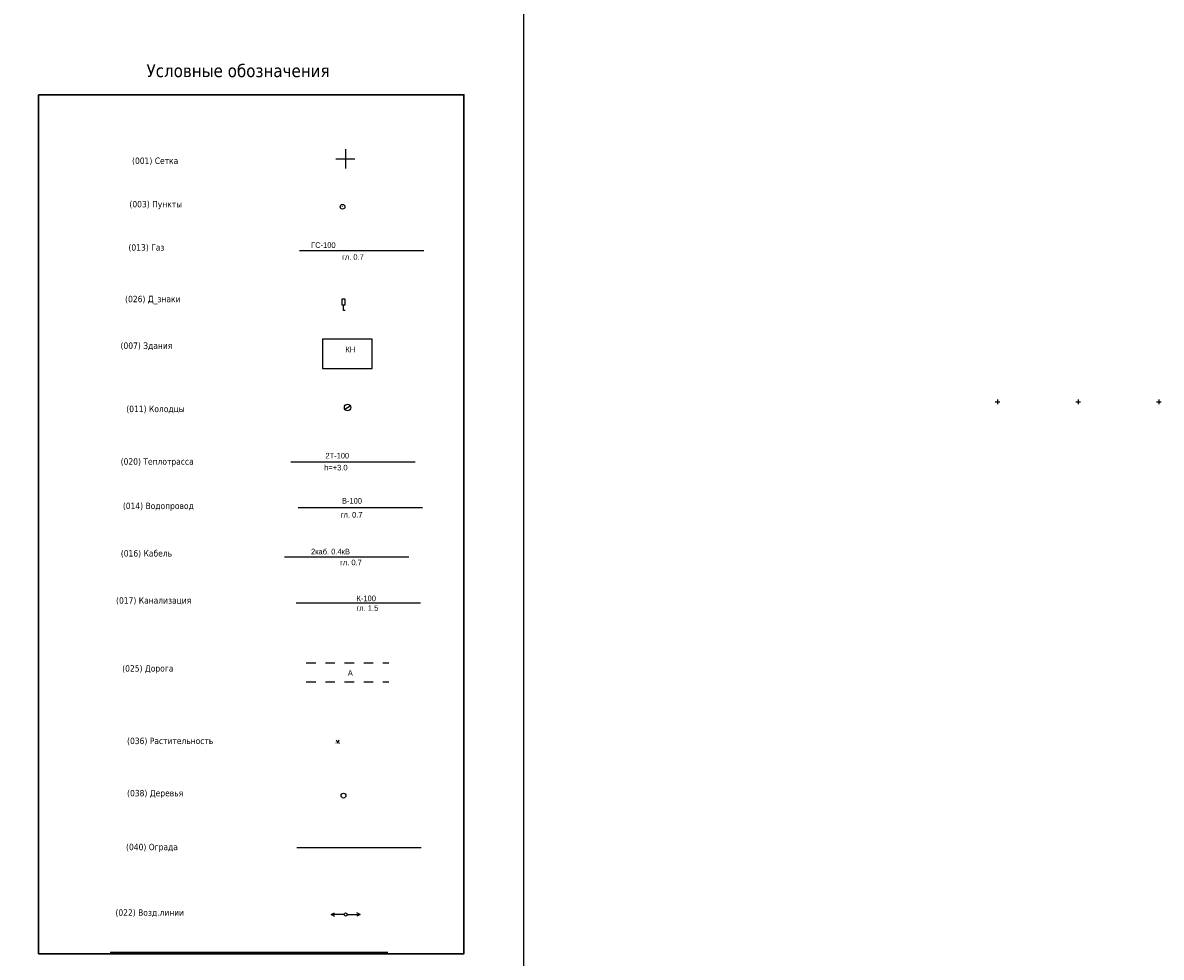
# Model space of a CAD drawing. Header units: metres. Extents: x 550378 to 551400, y 4595394 to 4596257.
# Tile 40 of 43: x 551222 to 551400, y 4595885 to 4596031. Entities that reach past the tile are written whole.
import ezdxf

# ---------------------------------------------------------------- set-up
doc = ezdxf.new("R2010")
doc.units = ezdxf.units.M
doc.linetypes.add('Д_ТРОТ_ТРУБА', pattern=[3, 1.5, -1.5])
for name, color, linetype in [('(001) Сетка', 92, 'Continuous'), ('(003) Пункты', 7, 'Continuous'), ('(007) Здания', 7, 'Continuous'), ('(011) Колодцы', 7, 'Continuous'), ('(013) Газ', 30, 'ИК_Газопровод -------г--------'), ('(014) Водопровод', 5, 'ИК_Водопровод -------в--------'), ('(016) Кабель', 1, 'Continuous'), ('(017) Канализация', 32, 'KANALIS_K_1'), ('(020) Теплотрасса', 7, 'ИК_Теплотраса -------т--------'), ('(022) Возд. Линии', 7, 'Continuous'), ('(025) Дорога', 7, 'Continuous'), ('(026) Д_знаки', 7, 'Continuous'), ('(036) Растительность', 7, 'Continuous'), ('(038) Деревья', 7, 'Continuous'), ('(040) Ограда', 7, 'Continuous'), ('(041) Текст', 7, 'Continuous'), ('C-ANNO-TABL-TTBL', 5, 'Continuous')]:
    doc.layers.add(name, color=color, linetype=linetype)
doc.styles.add('BM-431', font='txt')
doc.styles.add('D-431', font='txt')
doc.styles.add('P-131', font='txt')
doc.styles.add('S', font='txtwr', dxfattribs={"oblique": 15})
doc.styles.get("Standard").update_dxf_attribs({"font": 'simplex.shx'})
doc.linetypes.add('GAZ_VOZDUSH', pattern='A,1,-2,["~",Standard,S=3,R=0,X=-1.5,Y=-1.5],-1,10', length=14)
doc.linetypes.add('KANALIS_K', pattern='A,1,["<",Standard,S=1.8,R=0,X=-0.9,Y=-0.9],3,-1,["К",Standard,S=1.8,R=0,X=-0.9,Y=-0.9],-1,10', length=16)
doc.linetypes.add('KANALIS_K_1', pattern='A,1,[">",Standard,S=1.8,R=0,X=-0.9,Y=-0.9],3,-1,["К",Standard,S=1.8,R=0,X=-0.9,Y=-0.9],-1,10', length=16)
doc.linetypes.add('ИК_Водопровод -------в--------', pattern='A,9,-0.6,["В",Standard,S=1.2,R=0,X=0,Y=-0.6],-1.2', length=10.8)
doc.linetypes.add('ИК_Газопровод -------г--------', pattern='A,9,-0.6,["Г",Standard,S=1.2,R=0,X=0,Y=-0.6],-1.2', length=10.8)
doc.linetypes.add('ИК_Теплотраса -------т--------', pattern='A,9,-0.6,["Т",Standard,S=1.2,R=0,X=0,Y=-0.6],-1.2', length=10.8)
doc.linetypes.add('ИК_Э_КАБ_НН', pattern='A,8,-2,["<",Standard,S=1,R=0,X=0,Y=-0.5],8,[">",Standard,S=1,R=0,X=-0.5,Y=-0.5],-2', length=20)
doc.linetypes.add('ОГРАДА_V_ПРОВ', pattern='A,2.5,["v",Standard,S=1,R=0,X=0,Y=0],5,["v",Standard,S=1,R=180,X=0,Y=0],2.5', length=10)

# ---------------------------------------------------------------- blocks, each defined once
blk = doc.blocks.new('I01171')
blk.add_line((-0.722283, 0.697501), (0.702286, -0.69785))
blk.add_circle((0, 0), 1)
at = {"color": 4, "style": 'S', "oblique": 15}
blk.add_attdef('Z', (1.616431, -1.093486), '', height=2, dxfattribs=at)
blk = doc.blocks.new('I02063')
at = {"linetype": 'Continuous'}
blk.add_lwpolyline([(-0.5, 3.5), (-0.5, 1.8), (0.5, 1.8), (0.5, 3.5)], close=True, dxfattribs=at)
blk.add_lwpolyline([(0.5, 0), (0, 0), (0, 1.8)], dxfattribs=at)
at = {"color": 4, "style": 'S', "oblique": 15}
blk.add_attdef('Z', (1.280972, -0.066143), '', height=2, dxfattribs=at)
blk = doc.blocks.new('I04160')
for p, q in [((-0.5, 0), (-0.55, 0)), ((0.48, 0), (0.53, 0))]:
    blk.add_line(p, q)
blk.add_lwpolyline([(-0.5, 0.99), (0, 0), (0.51, 0.99)])
blk = doc.blocks.new('I00052')
blk.add_line((-0.02, -0.04), (0.02, 0.04))
blk.add_circle((0, 0), 0.75)
at = {"style": 'S', "oblique": 15}
blk.add_attdef('N', (-3.51, -0.9), '', height=2, dxfattribs=at)
at = {"color": 4, "style": 'S', "oblique": 15}
blk.add_attdef('Z', (1.06, -0.89), '', height=2, dxfattribs=at)
blk = doc.blocks.new('d')
at = {"layer": '(038) Деревья'}
blk.add_ellipse((0, 0), major_axis=(0.265, 0.265), ratio=1, start_param=5.497787, end_param=11.780972, dxfattribs=at)
blk = doc.blocks.new('S1')
at = {"layer": '(022) Возд. Линии'}
for p, q in [((-2, 0), (-1.5, 0.25)), ((-2, 0), (-1.5, -0.25)), ((0, 0), (-2, 0))]:
    blk.add_line(p, q, dxfattribs=at)
blk = doc.blocks.new('S2')
at = {"layer": '(022) Возд. Линии'}
for p, q in [((0, 0), (2, 0)), ((2, 0), (1.5, 0.25)), ((2, 0), (1.5, -0.25))]:
    blk.add_line(p, q, dxfattribs=at)
blk = doc.blocks.new('SS')
at = {"layer": '(022) Возд. Линии'}
blk.add_circle((0, 0), 0.25, dxfattribs=at)

msp = doc.modelspace()

# ---------------------------------------------------------------- linework, layer by layer
at = {"layer": '(001) Сетка'}
for p, q in [((551272.08, 4596010.84), (551272.08, 4596007.84)), ((551270.58, 4596009.34), (551273.58, 4596009.34)), ((551373.63, 4595971.33), (551374.39, 4595971.33)), ((551374.01, 4595971.7), (551374.01, 4595970.95)), ((551386.23, 4595971.33), (551386.99, 4595971.33)), ((551386.61, 4595971.7), (551386.61, 4595970.95)), ((551398.84, 4595971.33), (551399.6, 4595971.33)), ((551399.22, 4595971.7), (551399.22, 4595970.95))]:
    msp.add_line(p, q, dxfattribs=at)
at = {"layer": '(007) Здания', "flags": 128}
msp.add_lwpolyline([(551268.5, 4595976.57), (551276.25, 4595976.57), (551276.25, 4595981.11), (551268.5, 4595981.11)], close=True, dxfattribs=at)
at = {"layer": '(013) Газ', "flags": 128}
msp.add_lwpolyline([(551264.9, 4595994.97), (551284.32, 4595994.97)], dxfattribs=at)
at = {"layer": '(014) Водопровод', "flags": 128}
msp.add_lwpolyline([(551264.69, 4595954.82), (551284.11, 4595954.82)], dxfattribs=at)
at = {"layer": '(016) Кабель', "linetype": 'ИК_Э_КАБ_НН', "flags": 128}
msp.add_lwpolyline([(551262.57, 4595947.1), (551281.99, 4595947.1)], dxfattribs=at)
at = {"layer": '(017) Канализация', "linetype": 'KANALIS_K', "flags": 128}
msp.add_lwpolyline([(551264.39, 4595939.89), (551283.82, 4595939.89)], dxfattribs=at)
at = {"layer": '(020) Теплотрасса', "linetype": 'GAZ_VOZDUSH', "flags": 128}
msp.add_lwpolyline([(551263.56, 4595961.97), (551282.98, 4595961.97)], dxfattribs=at)
at = {"layer": '(025) Дорога', "linetype": 'Д_ТРОТ_ТРУБА', "flags": 128}
for points in [[(551265.95, 4595930.55), (551278.85, 4595930.55)], [(551265.95, 4595927.55), (551278.85, 4595927.55)]]:
    msp.add_lwpolyline(points, dxfattribs=at)
at = {"layer": '(036) Растительность', "lineweight": 0, "flags": 128}
msp.add_lwpolyline([(551271.12, 4595918.1), (551271.1, 4595918.1)], dxfattribs=at)
at = {"layer": '(040) Ограда', "linetype": 'ОГРАДА_V_ПРОВ', "flags": 128}
msp.add_lwpolyline([(551264.49, 4595901.67), (551283.92, 4595901.67)], dxfattribs=at)
at = {"layer": '(041) Текст', "lineweight": 30}
msp.add_lwpolyline([(551224.14, 4596019.34), (551224.14, 4595885.04), (551290.62, 4595885.04), (551290.62, 4596019.34)], close=True, dxfattribs=at)
msp.add_lwpolyline([(550545.89, 4596034.75), (551299.93, 4596034.75), (551299.93, 4595734.75), (550545.89, 4595734.75)], close=True)
at = {"layer": 'C-ANNO-TABL-TTBL', "color": 5, "linetype": 'Continuous', "lineweight": -3}
msp.add_line((551235.3, 4595885.28), (551278.74, 4595885.28), dxfattribs=at)

# ---------------------------------------------------------------- block references
at = {"layer": '(003) Пункты', "xscale": 0.5, "yscale": 0.5, "zscale": 0.5}
msp.add_blockref('I00052', (551271.64, 4596001.83), dxfattribs=at)
at = {"layer": '(011) Колодцы', "color": 30, "true_color": 0xf8991e, "xscale": 0.4999999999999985, "yscale": 0.4999999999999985, "zscale": 0.4999999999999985, "rotation": 78.81957851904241}
msp.add_blockref('I01171', (551272.42, 4595970.45, 610.44), dxfattribs=at)
at = {"layer": '(022) Возд. Линии'}
for name, p in [('S1', (551271.87, 4595891.18)), ('SS', (551272.12, 4595891.18)), ('S2', (551272.37, 4595891.18))]:
    msp.add_blockref(name, p, dxfattribs=at)
at = {"layer": '(026) Д_знаки', "xscale": 0.5, "yscale": 0.5, "zscale": 0.5}
msp.add_blockref('I02063', (551271.78, 4595985.62, 612.83), dxfattribs=at)
at = {"layer": '(036) Растительность', "linetype": 'Continuous', "xscale": 0.5, "yscale": 0.5, "zscale": 0.5}
msp.add_blockref('I04160', (551270.88, 4595917.99), dxfattribs=at)
at = {"layer": '(038) Деревья', "linetype": 'Continuous'}
msp.add_blockref('d', (551271.79, 4595909.77), dxfattribs=at)

# ---------------------------------------------------------------- texts
at = {"layer": '(007) Здания', "style": 'P-131'}
msp.add_text('КН', height=0.88, dxfattribs=at).set_placement((551272.09, 4595979.06))
at = {"layer": '(013) Газ', "color": 0, "linetype": 'Continuous', "style": 'D-431'}
for s, p in [('ГС-100', (551266.73, 4595995.4)), ('гл. 0.7', (551271.57, 4595993.54))]:
    msp.add_text(s, height=0.875, dxfattribs=at).set_placement(p)
at = {"layer": '(014) Водопровод', "color": 0, "linetype": 'Continuous', "style": 'D-431'}
for s, p in [('В-100', (551271.54, 4595955.42)), ('гл. 0.7', (551271.36, 4595953.23))]:
    msp.add_text(s, height=0.88, dxfattribs=at).set_placement(p)
at = {"layer": '(016) Кабель', "color": 0, "linetype": 'Continuous', "style": 'D-431'}
for s, p in [('2каб. 0.4кВ', (551266.71, 4595947.48)), ('гл. 0.7', (551271.25, 4595945.79))]:
    msp.add_text(s, height=0.88, dxfattribs=at).set_placement(p)
at = {"layer": '(017) Канализация', "color": 0, "linetype": 'Continuous', "style": 'D-431'}
for s, p in [('К-100', (551273.82, 4595940.17)), ('гл. 1.5', (551273.82, 4595938.66))]:
    msp.add_text(s, height=0.88, dxfattribs=at).set_placement(p)
at = {"layer": '(020) Теплотрасса', "linetype": 'GAZ_VOZDUSH', "style": 'D-431'}
for s, p in [('2Т-100', (551268.96, 4595962.48)), ('h=+3.0', (551268.78, 4595960.61))]:
    msp.add_text(s, height=0.875, dxfattribs=at).set_placement(p)
at = {"layer": '(020) Теплотрасса', "linetype": 'GAZ_VOZDUSH', "insert": (551236.96, 4595962.51), "char_height": 1, "width": 87.2044, "attachment_point": 1}
msp.add_mtext('{\\fTahoma|b0|i0|c0|p32;(0\\fTahoma|b0|i0|c204|p32;20\\fTahoma|b0|i0|c0|p32;) \\fTahoma|b0|i0|c204|p32;Теплотрасса}', dxfattribs=at)
at = {"layer": '(025) Дорога', "linetype": 'Д_ТРОТ_ТРУБА', "style": 'BM-431'}
msp.add_text('A', height=0.88, dxfattribs=at).set_placement((551272.46, 4595928.5, 609.12))
at = {"layer": '(041) Текст', "lineweight": 30, "width": 87.2044, "attachment_point": 1}
for s, insert, char_height in [('{\\fTahoma|b0|i0|c204|p34;Условные обозначения}', (551241, 4596024.1), 2), ('{\\fTahoma|b0|i0|c0|p32;(001) \\fTahoma|b0|i0|c204|p32;Сетка}', (551238.74, 4596009.53), 1), ('{\\fTahoma|b0|i0|c0|p32;(00\\fTahoma|b0|i0|c204|p32;3\\fTahoma|b0|i0|c0|p32;) \\fTahoma|b0|i0|c204|p32;Пункты}', (551238.33, 4596002.74), 1), ('{\\fTahoma|b0|i0|c0|p32;(0\\fTahoma|b0|i0|c204|p32;13\\fTahoma|b0|i0|c0|p32;) \\fTahoma|b0|i0|c204|p32;Газ}', (551238.18, 4595995.98), 1), ('{\\fTahoma|b0|i0|c0|p32;(0\\fTahoma|b0|i0|c204|p32;26\\fTahoma|b0|i0|c0|p32;) \\fTahoma|b0|i0|c204|p32;Д_знаки}', (551237.65, 4595987.91), 1), ('{\\fTahoma|b0|i0|c0|p32;(00\\fTahoma|b0|i0|c204|p32;7\\fTahoma|b0|i0|c0|p32;) \\fTahoma|b0|i0|c204|p32;Здания}', (551236.94, 4595980.62), 1), ('{\\fTahoma|b0|i0|c0|p32;(0\\fTahoma|b0|i0|c204|p32;11\\fTahoma|b0|i0|c0|p32;) \\fTahoma|b0|i0|c204|p32;Колодцы}', (551237.84, 4595970.73), 1), ('{\\fTahoma|b0|i0|c0|p32;(0\\fTahoma|b0|i0|c204|p32;14\\fTahoma|b0|i0|c0|p32;) \\fTahoma|b0|i0|c204|p32;Водопровод}', (551237.3, 4595955.57), 1), ('{\\fTahoma|b0|i0|c0|p32;(0\\fTahoma|b0|i0|c204|p32;16\\fTahoma|b0|i0|c0|p32;) \\fTahoma|b0|i0|c204|p32;Кабель}', (551236.98, 4595948.15), 1), ('{\\fTahoma|b0|i0|c0|p32;(0\\fTahoma|b0|i0|c204|p32;17\\fTahoma|b0|i0|c0|p32;) \\fTahoma|b0|i0|c204|p32;Канализация}', (551236.24, 4595940.79), 1), ('{\\fTahoma|b0|i0|c0|p32;(0\\fTahoma|b0|i0|c204|p32;25\\fTahoma|b0|i0|c0|p32;) \\fTahoma|b0|i0|c204|p32;Дорога}', (551237.2, 4595930.16), 1), ('{\\fTahoma|b0|i0|c0|p32;(0\\fTahoma|b0|i0|c204|p32;36\\fTahoma|b0|i0|c0|p32;) \\fTahoma|b0|i0|c204|p32;Растительность}', (551237.96, 4595918.83), 1), ('{\\fTahoma|b0|i0|c0|p32;(0\\fTahoma|b0|i0|c204|p32;38\\fTahoma|b0|i0|c0|p32;) \\fTahoma|b0|i0|c204|p32;Деревья}', (551237.96, 4595910.66), 1), ('{\\fTahoma|b0|i0|c0|p32;(0\\fTahoma|b0|i0|c204|p32;40\\fTahoma|b0|i0|c0|p32;) \\fTahoma|b0|i0|c204|p32;Ограда}', (551237.8, 4595902.24), 1), ('{\\fTahoma|b0|i0|c0|p32;(0\\fTahoma|b0|i0|c204|p32;22\\fTahoma|b0|i0|c0|p32;) \\fTahoma|b0|i0|c204|p32;Возд.линии}', (551236.14, 4595891.99), 1)]:
    msp.add_mtext(s, dxfattribs=dict(at, insert=insert, char_height=char_height))

doc.saveas('drawing.dxf')
